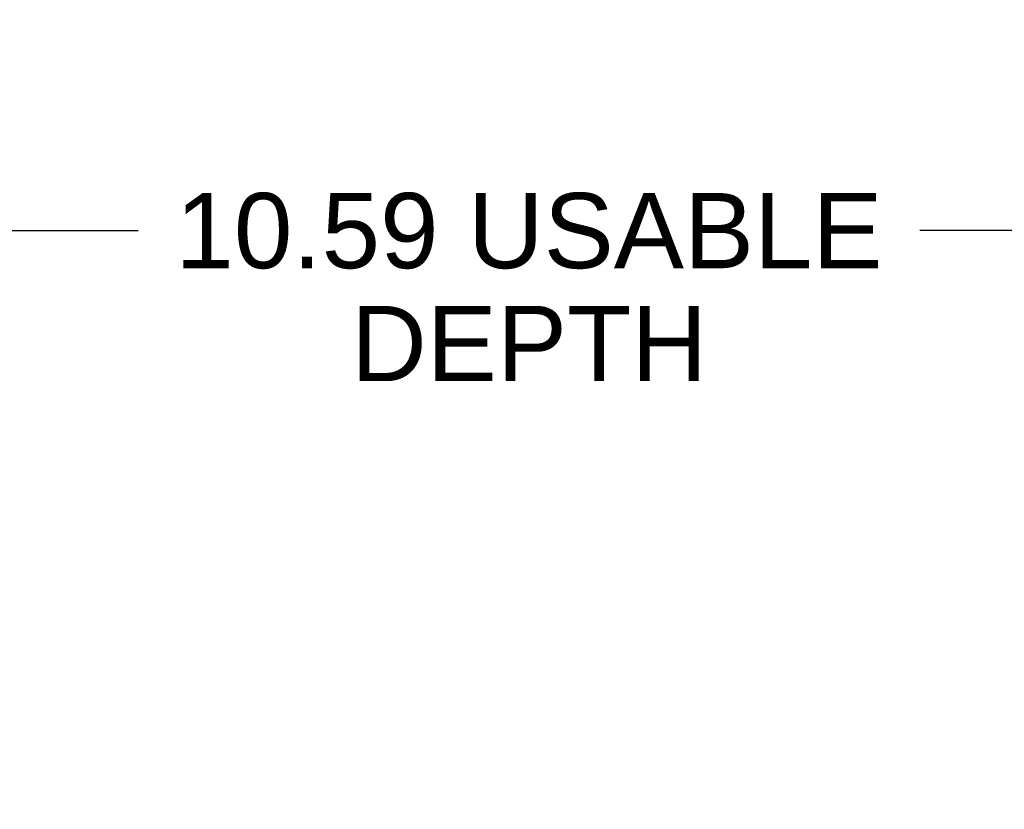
# Model space of a CAD drawing. Header units: inches. Extents: x 0 to 77.3, y 0 to 50.
# Tile 6 of 48: x 5.6 to 10.1, y 25.9 to 29.5. Entities that reach past the tile are written whole.
import ezdxf

# ---------------------------------------------------------------- set-up
doc = ezdxf.new("R2010")
doc.units = ezdxf.units.IN
doc.header["$LTSCALE"] = 4.25
doc.header["$MEASUREMENT"] = 0
doc.layers.get('0').update_dxf_attribs({"linetype": 'CONTINUOUS'})
doc.layers.add('DIMENSIONS', color=7, linetype='CONTINUOUS')
doc.styles.get("Standard").update_dxf_attribs({"font": 'arial.ttf'})
doc.dimstyles.new('DIMSTYLE_1', dxfattribs={"dimtxt": 0.340909, "dimasz": 0.454545, "dimexe": 0.09, "dimexo": 0.07, "dimgap": 0.0375, "dimtad": 0, "dimtih": 1, "dimtoh": 1, "dimzin": 4, "dimdsep": 46, "dimtxsty": 'Standard', "dimblk": '_FILLED', "dimblk1": '_FILLED', "dimblk2": '_FILLED', "dimcen": 0.09, "dimadec": 3, "dimazin": 1, "dimtfac": 1, "dimtdec": 3, "dimtofl": 0, "dimtmove": 0, "dimatfit": 3, "dimldrblk": '_FILLED', "dimfxl": 0, "dimtolj": 1, "dimtzin": 4, "dimarcsym": 0})

# ---------------------------------------------------------------- blocks, each defined once
blk = doc.blocks.new('_FILLED')
at = {"color": 0, "linetype": 'ByBlock'}
blk.add_solid([(0, 0), (-1, 0.2), (-1, -0.2)], dxfattribs=at)
blk = doc.blocks.new('*D17')
at = {"layer": 'DIMENSIONS', "color": 2, "linetype": 'Continuous'}
for p, q in [((2.6471, 28.5209), (6.1732, 28.5209)), ((13.2391, 28.5209), (9.7129, 28.5209))]:
    blk.add_line(p, q, dxfattribs=at)
at = {"layer": 'DIMENSIONS', "color": 2, "linetype": 'Continuous', "xscale": 0.4545454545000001, "yscale": 0.4545454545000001, "zscale": 0.4545454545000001, "rotation": 180}
blk.add_blockref('_FILLED', (2.6471, 28.5209), dxfattribs=at)
at = {"layer": 'DIMENSIONS', "color": 2, "linetype": 'Continuous', "xscale": 0.4545454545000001, "yscale": 0.4545454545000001, "zscale": 0.4545454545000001}
blk.add_blockref('_FILLED', (13.2391, 28.5209), dxfattribs=at)
at = {"layer": 'DIMENSIONS', "color": 2, "linetype": 'Continuous', "insert": (7.9431, 28.6914), "char_height": 0.340909, "width": 3.198716, "attachment_point": 2, "line_spacing_factor": 0.9}
blk.add_mtext('10.59 USABLE\\PDEPTH', dxfattribs=at)

msp = doc.modelspace()

# ---------------------------------------------------------------- dimensions: what is measured, and where the dimension line sits
at = {"layer": 'DIMENSIONS', "color": 2, "linetype": 'Continuous'}
dim = msp.add_linear_dim(base=(2.647062, 28.520912), p1=(13.239062, 18.074092), p2=(2.647062, 29.476308), angle=180, text='<> USABLE\\PDEPTH', dimstyle='DIMSTYLE_1', dxfattribs=at)
dim.commit()
dim.dimension.update_dxf_attribs({"geometry": '*D17', "text_midpoint": (7.943062, 28.26523), "dimtype": 160})

doc.saveas('drawing.dxf')
